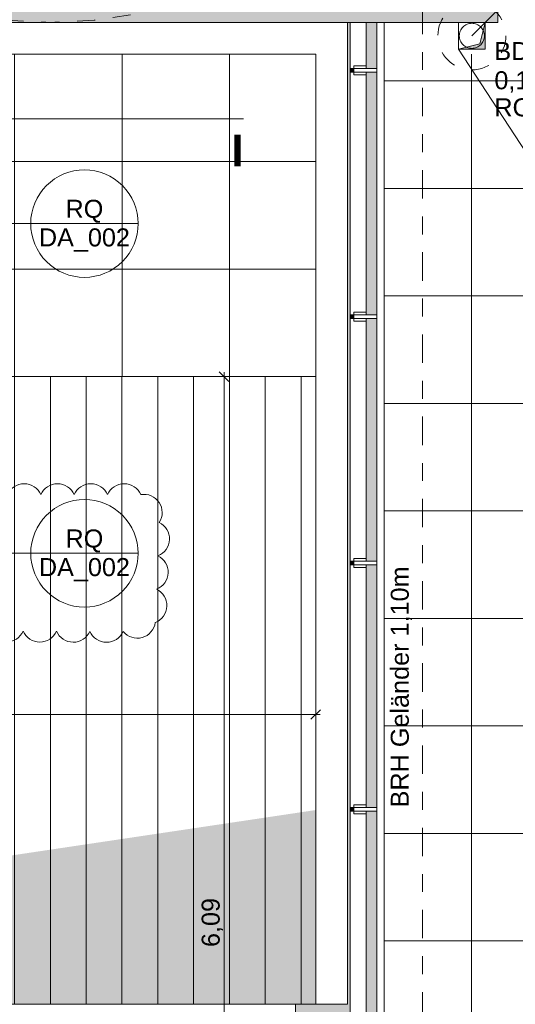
# Model space of a CAD drawing. Header units: metres. Extents: x -180 to 4, y -47 to 4.
# Tile 173 of 256: x -76.92 to -74.15, y -37.1 to -31.6. Entities that reach past the tile are written whole.
import ezdxf

# ---------------------------------------------------------------- set-up
doc = ezdxf.new("R2010")
doc.units = ezdxf.units.M
doc.header["$LTSCALE"] = 0.05
doc.header["$PDMODE"] = 1
doc.header["$PDSIZE"] = -2
for name, pattern in [('Linienart-1', [2.116328, 1.058164, -1.058164]), ('Linienart-53', [5.291531, 3.175, -1.058062, 0.352704, -0.705764]), ('VW-01 Strichlinie kurz', [1.999894, 0.999947, -0.999947])]:
    doc.linetypes.add(name, pattern=pattern)
doc.layers.get('0').update_dxf_attribs({"lineweight": 25})
for name, color, linetype, lineweight, true_color in [('30 -35 Decken- 11 Bodendurchbruch', 7, 'Continuous', 15, 0x599559), ('30 -36 Dächer- 3 Dachbeläge', 7, 'Continuous', 15, 0x9999ff), ('30 -36 Dächer- 4 Dachbekleidungen', 7, 'Continuous', 9, 0xccccff), ('70 -72 Beschriftung- 1 Beschriftung allgemein', 7, 'Continuous', 9, 0xff6633), ('70 -72 Beschriftung- 7 Detailverweise', 7, 'Continuous', 9, 0x00dd00), ('70 -76 Bemaßung- 2 Allgemein', 7, 'Continuous', 5, 0x6666cc), ('70 -77 Revision- 2 Wolken', 7, 'Continuous', 18, 0x944cff), ('CW-Unsichtbar', 7, 'Continuous', 9, 0x599559)]:
    doc.layers.add(name, color=color, linetype=linetype, lineweight=lineweight, true_color=true_color)
for name, color, linetype, lineweight in [('30 -36 Dächer- 9 Sonstiges zur KG360', 7, 'VW-01 Strichlinie kurz', 9), ('60- 61 allgemeine Ausstattung- 4 Terrassen', 7, 'Continuous', 9), ('70 -71 Achsen- 1 Gebäudeachsen', 7, 'Linienart-53', 18), ('70 -72 Beschriftung-14 Schatten', 7, 'Continuous', 5), ('Keine', 7, 'Continuous', 9)]:
    doc.layers.add(name, color=color, linetype=linetype, lineweight=lineweight)
doc.styles.add('Arial', font='arial.ttf')
doc.styles.add('Arial (bold)', font='arialbd.ttf')
doc.dimstyles.new('k+k_klein', dxfattribs={"dimtxt": 0.075516, "dimasz": 0.05302, "dimexe": 0.05, "dimexo": 0.15, "dimgap": 0.005, "dimtad": 1, "dimdec": 3, "dimtxsty": 'Arial', "dimblk": 'VW_SLASH-2', "dimblk1": 'VW_SLASH-2', "dimblk2": 'VW_SLASH-2', "dimcen": 0, "dimdle": 0.025, "dimadec": 3, "dimazin": 0, "dimtfac": 0.75, "dimtdec": 3, "dimtix": 1, "dimtmove": 0, "dimatfit": 0, "dimldrblk": 'VW_FILLEDARROW', "dimfxl": 0.1, "dimfxlon": 1, "dimfrac": 2, "dimtolj": 1, "dimarcsym": 0})

# ---------------------------------------------------------------- blocks, each defined once
blk = doc.blocks.new('Gruppe-105')
at = {"layer": '70 -72 Beschriftung- 7 Detailverweise'}
blk.add_line((-0.335, 0), (-0.935, 0), dxfattribs=at)
at = {"layer": '70 -72 Beschriftung- 7 Detailverweise', "flags": 128}
blk.add_lwpolyline([(-0.335, 0), (-0.3364, -0.0294), (-0.3408, -0.0585), (-0.3479, -0.0871), (-0.3578, -0.1148), (-0.3704, -0.1414), (-0.3856, -0.1667), (-0.4031, -0.1903), (-0.4229, -0.2121), (-0.4447, -0.2319), (-0.4683, -0.2494), (-0.4936, -0.2646), (-0.5202, -0.2772), (-0.5479, -0.2871), (-0.5765, -0.2942), (-0.6056, -0.2986), (-0.635, -0.3), (-0.6644, -0.2986), (-0.6935, -0.2942), (-0.7221, -0.2871), (-0.7498, -0.2772), (-0.7764, -0.2646), (-0.8017, -0.2494), (-0.8253, -0.2319), (-0.8471, -0.2121), (-0.8669, -0.1903), (-0.8844, -0.1667), (-0.8996, -0.1414), (-0.9122, -0.1148), (-0.9221, -0.0871), (-0.9292, -0.0585), (-0.9336, -0.0294), (-0.935, 0), (-0.9336, 0.0294), (-0.9292, 0.0585), (-0.9221, 0.0871), (-0.9122, 0.1148), (-0.8996, 0.1414), (-0.8844, 0.1667), (-0.8669, 0.1903), (-0.8471, 0.2121), (-0.8253, 0.2319), (-0.8017, 0.2494), (-0.7764, 0.2646), (-0.7498, 0.2772), (-0.7221, 0.2871), (-0.6935, 0.2942), (-0.6644, 0.2986), (-0.635, 0.3), (-0.6056, 0.2986), (-0.5765, 0.2942), (-0.5479, 0.2871), (-0.5202, 0.2772), (-0.4936, 0.2646), (-0.4683, 0.2494), (-0.4447, 0.2319), (-0.4229, 0.2121), (-0.4031, 0.1903), (-0.3856, 0.1667), (-0.3704, 0.1414), (-0.3578, 0.1148), (-0.3479, 0.0871), (-0.3408, 0.0585), (-0.3364, 0.0294)], close=True, dxfattribs=at)
at = {"layer": '70 -72 Beschriftung- 7 Detailverweise'}
blk.add_point((-0.635, 0), dxfattribs=at)
at = {"layer": '70 -72 Beschriftung- 7 Detailverweise', "char_height": 0.10069, "line_spacing_factor": 0.96878, "style": 'Arial'}
for s, insert, attachment_point in [('RQ', (-0.635, 0.0046), 8), ('DA_002', (-0.635, -0.0267), 2)]:
    blk.add_mtext(s, dxfattribs=dict(at, insert=insert, attachment_point=attachment_point))
blk = doc.blocks.new('Referenzmarkierung-23')
at = {"layer": '70 -72 Beschriftung- 7 Detailverweise', "transparency": 33554687}
for q in [(-0.635, 0), (1.0694, 0)]:
    blk.add_line((0, 0), q, dxfattribs=at)
at = {"layer": '70 -72 Beschriftung- 7 Detailverweise', "color": 7, "transparency": 33554687}
blk.add_blockref('Gruppe-105', (0, 0), dxfattribs=at)
blk = doc.blocks.new('Änderungswolke-2')
at = {"layer": '70 -77 Revision- 2 Wolken', "transparency": 33554687, "flags": 128}
blk.add_lwpolyline([(-1.25, 0.3775, -0.298217), (-1.1569, 0.4385, -0.298217), (-1.0638, 0.3775, -0.298217), (-0.9706, 0.4385, -0.298217), (-0.8775, 0.3775, -0.298217), (-0.7844, 0.4385, -0.298217), (-0.6913, 0.3775, -0.298217), (-0.5982, 0.4385, -0.298217), (-0.5051, 0.3775, -0.298217), (-0.4119, 0.4385, -0.298217), (-0.3188, 0.3775, -0.298217), (-0.2257, 0.4385, -0.298217), (-0.1326, 0.3775, -0.298217), (-0.0395, 0.4385, -0.298217), (0.0537, 0.3775, -0.298217), (0.1468, 0.4385, -0.298217), (0.2399, 0.3775, -0.298217), (0.333, 0.4385, -0.298217), (0.4261, 0.3775, -0.298217), (0.5192, 0.4385, -0.298217), (0.6124, 0.3775, -0.298217), (0.7055, 0.4385, -0.298217), (0.7986, 0.3775, -0.298217), (0.8917, 0.4385, -0.298217), (0.9848, 0.3775, -0.298217), (1.0779, 0.4385, -0.298217), (1.1711, 0.3775, -0.298217), (1.2733, 0.3336, -0.298217), (1.2739, 0.2223, -0.298217), (1.3311, 0.1268, -0.298217), (1.2665, 0.0362, -0.298217), (1.3237, -0.0593, -0.298217), (1.2591, -0.1499, -0.298217), (1.3163, -0.2454, -0.298217), (1.2517, -0.336, -0.298217), (1.1784, -0.4198, -0.298217), (1.0723, -0.3861, -0.298217), (0.9789, -0.4467, -0.298217), (0.886, -0.3854, -0.298217), (0.7927, -0.446, -0.298217), (0.6998, -0.3847, -0.298217), (0.6065, -0.4453, -0.298217), (0.5136, -0.384, -0.298217), (0.4202, -0.4446, -0.298217), (0.3273, -0.3833, -0.298217), (0.234, -0.4439, -0.298217), (0.1411, -0.3826, -0.298217), (0.0478, -0.4432, -0.298217), (-0.0451, -0.3819, -0.298217), (-0.1385, -0.4426, -0.298217), (-0.2314, -0.3813, -0.298217), (-0.3247, -0.4419, -0.298217), (-0.4176, -0.3806, -0.298217), (-0.5109, -0.4412, -0.298217), (-0.6038, -0.3799, -0.298217), (-0.6972, -0.4405, -0.298217), (-0.7901, -0.3792, -0.298217), (-0.8834, -0.4398, -0.298217), (-0.9763, -0.3785, -0.298217), (-1.0696, -0.4391, -0.298217), (-1.1625, -0.3778, -0.298217), (-1.268, -0.3423, -0.298217), (-1.2777, -0.2315, -0.298217), (-1.3344, -0.1357, -0.298217), (-1.2692, -0.0454, -0.298217), (-1.3259, 0.0504, -0.298217), (-1.2608, 0.1406, -0.298217), (-1.3174, 0.2364, -0.298217), (-1.2523, 0.3267, -0.298217), (-1.2678, 0.3528, -0.298217), (-1.25, 0.3775)], format="xyb", close=True, dxfattribs=at)
blk = doc.blocks.new('Gruppe-198')
at = {"layer": '60- 61 allgemeine Ausstattung- 4 Terrassen', "linetype": 'Continuous', "lineweight": 9, "transparency": 33554534}
h = blk.add_hatch(dxfattribs=at)
h.set_pattern_fill('Platte 60_60 SRF-1', style=0, pattern_type=2)
h.set_pattern_definition([(90, (-83.55, -31.79404), (-0.6, 7e-17), []), (0, (-83.55, -31.79404), (0, 0.6), [])])
h.paths.add_polyline_path([(-91.3504, -37.194), (-98.824, -37.194), (-98.824, -39.2803), (-98.824, -39.2803), (-98.824, -39.837), (-96.571, -39.837), (-96.571, -39.717), (-83.5504, -39.717), (-83.5504, -37.187), (-83.5503, -36.06), (-83.5504, -36.06), (-83.5504, -33.594), (-75.268, -33.594), (-75.268, -31.794), (-91.3504, -31.794)])
at = {"layer": '60- 61 allgemeine Ausstattung- 4 Terrassen', "linetype": 'Continuous', "lineweight": 9, "transparency": 33554495}
h = blk.add_hatch(dxfattribs=at)
h.set_pattern_fill('Dämmstoff v 2mm SRF-1', style=0, pattern_type=2)
h.set_pattern_definition([(90, (-83.55039, -33.59404), (0.2, 0), [])])
h.paths.add_polyline_path([(-83.5504, -33.594), (-75.268, -33.594), (-75.268, -37.097), (-83.5504, -37.097)])
at = {"layer": '60- 61 allgemeine Ausstattung- 4 Terrassen', "color": 252, "linetype": 'Continuous', "lineweight": 9, "true_color": 0x888888, "transparency": 33554687, "flags": 128}
for points in [[(-91.3504, -37.194), (-98.824, -37.194), (-98.824, -39.2803), (-98.824, -39.2803), (-98.824, -39.837), (-96.571, -39.837), (-96.571, -39.717), (-83.5504, -39.717), (-83.5504, -37.187), (-83.5503, -36.06), (-83.5504, -36.06), (-83.5504, -33.594), (-75.268, -33.594), (-75.268, -31.794), (-91.3504, -31.794)], [(-83.5504, -33.594), (-75.268, -33.594), (-75.268, -37.097), (-83.5504, -37.097)]]:
    blk.add_lwpolyline(points, close=True, dxfattribs=at)
at = {"layer": '70 -72 Beschriftung- 7 Detailverweise', "transparency": 33554687}
for p, q in [((-77.195, -32.74), (-76.56, -32.74)), ((-77.195, -34.58), (-76.56, -34.58))]:
    blk.add_line(p, q, dxfattribs=at)
at = {"layer": '70 -72 Beschriftung- 7 Detailverweise'}
for p, q in [((-76.26, -32.74), (-76.86, -32.74)), ((-76.26, -34.58), (-76.86, -34.58))]:
    blk.add_line(p, q, dxfattribs=at)
at = {"layer": '70 -72 Beschriftung- 7 Detailverweise', "flags": 128}
for points in [[(-76.26, -32.74), (-76.2614, -32.7694), (-76.2658, -32.7985), (-76.2729, -32.8271), (-76.2828, -32.8548), (-76.2954, -32.8814), (-76.3106, -32.9067), (-76.3281, -32.9303), (-76.3479, -32.9521), (-76.3697, -32.9719), (-76.3933, -32.9894), (-76.4186, -33.0046), (-76.4452, -33.0172), (-76.4729, -33.0271), (-76.5015, -33.0342), (-76.5306, -33.0386), (-76.56, -33.04), (-76.5894, -33.0386), (-76.6185, -33.0342), (-76.6471, -33.0271), (-76.6748, -33.0172), (-76.7014, -33.0046), (-76.7267, -32.9894), (-76.7503, -32.9719), (-76.7721, -32.9521), (-76.7919, -32.9303), (-76.8094, -32.9067), (-76.8246, -32.8814), (-76.8372, -32.8548), (-76.8471, -32.8271), (-76.8542, -32.7985), (-76.8586, -32.7694), (-76.86, -32.74), (-76.8586, -32.7106), (-76.8542, -32.6815), (-76.8471, -32.6529), (-76.8372, -32.6252), (-76.8246, -32.5986), (-76.8094, -32.5733), (-76.7919, -32.5497), (-76.7721, -32.5279), (-76.7503, -32.5081), (-76.7267, -32.4906), (-76.7014, -32.4754), (-76.6748, -32.4628), (-76.6471, -32.4529), (-76.6185, -32.4458), (-76.5894, -32.4414), (-76.56, -32.44), (-76.5306, -32.4414), (-76.5015, -32.4458), (-76.4729, -32.4529), (-76.4452, -32.4628), (-76.4186, -32.4754), (-76.3933, -32.4906), (-76.3697, -32.5081), (-76.3479, -32.5279), (-76.3281, -32.5497), (-76.3106, -32.5733), (-76.2954, -32.5986), (-76.2828, -32.6252), (-76.2729, -32.6529), (-76.2658, -32.6815), (-76.2614, -32.7106)], [(-76.26, -34.58), (-76.2614, -34.6094), (-76.2658, -34.6385), (-76.2729, -34.6671), (-76.2828, -34.6948), (-76.2954, -34.7214), (-76.3106, -34.7467), (-76.3281, -34.7703), (-76.3479, -34.7921), (-76.3697, -34.8119), (-76.3933, -34.8294), (-76.4186, -34.8446), (-76.4452, -34.8572), (-76.4729, -34.8671), (-76.5015, -34.8742), (-76.5306, -34.8786), (-76.56, -34.88), (-76.5894, -34.8786), (-76.6185, -34.8742), (-76.6471, -34.8671), (-76.6748, -34.8572), (-76.7014, -34.8446), (-76.7267, -34.8294), (-76.7503, -34.8119), (-76.7721, -34.7921), (-76.7919, -34.7703), (-76.8094, -34.7467), (-76.8246, -34.7214), (-76.8372, -34.6948), (-76.8471, -34.6671), (-76.8542, -34.6385), (-76.8586, -34.6094), (-76.86, -34.58), (-76.8586, -34.5506), (-76.8542, -34.5215), (-76.8471, -34.4929), (-76.8372, -34.4652), (-76.8246, -34.4386), (-76.8094, -34.4133), (-76.7919, -34.3897), (-76.7721, -34.3679), (-76.7503, -34.3481), (-76.7267, -34.3306), (-76.7014, -34.3154), (-76.6748, -34.3028), (-76.6471, -34.2929), (-76.6185, -34.2858), (-76.5894, -34.2814), (-76.56, -34.28), (-76.5306, -34.2814), (-76.5015, -34.2858), (-76.4729, -34.2929), (-76.4452, -34.3028), (-76.4186, -34.3154), (-76.3933, -34.3306), (-76.3697, -34.3481), (-76.3479, -34.3679), (-76.3281, -34.3897), (-76.3106, -34.4133), (-76.2954, -34.4386), (-76.2828, -34.4652), (-76.2729, -34.4929), (-76.2658, -34.5215), (-76.2614, -34.5506)]]:
    blk.add_lwpolyline(points, close=True, dxfattribs=at)
at = {"layer": '70 -72 Beschriftung- 7 Detailverweise'}
for p in [(-76.56, -32.74), (-76.56, -34.58)]:
    blk.add_point(p, dxfattribs=at)
blk.add_blockref('Referenzmarkierung-23', (-76.7404, -32.1556), dxfattribs=at)
at = {"layer": '70 -77 Revision- 2 Wolken'}
blk.add_blockref('Änderungswolke-2', (-77.4159, -34.6302), dxfattribs=at)
at = {"layer": '70 -72 Beschriftung- 7 Detailverweise', "char_height": 0.10069, "line_spacing_factor": 0.96878, "style": 'Arial'}
for s, insert, attachment_point in [('RQ', (-76.56, -32.7354), 8), ('DA_002', (-76.56, -32.7667), 2), ('RQ', (-76.56, -34.5754), 8), ('DA_002', (-76.56, -34.6067), 2)]:
    blk.add_mtext(s, dxfattribs=dict(at, insert=insert, attachment_point=attachment_point))
blk = doc.blocks.new('Gruppe-218')
at = {"layer": '30 -36 Dächer- 9 Sonstiges zur KG360', "color": 9, "lineweight": 5, "true_color": 0xbababa, "flags": 128}
blk.add_lwpolyline([(-76.751, -26.617), (-76.506, -26.6291), (-76.2633, -26.6651), (-76.0253, -26.7247), (-75.7943, -26.8073), (-75.5725, -26.9122), (-75.3621, -27.0384), (-75.165, -27.1845), (-74.9832, -27.3493), (-74.8185, -27.5311), (-74.6723, -27.7281), (-74.5462, -27.9386), (-74.4413, -28.1603), (-74.3586, -28.3913), (-74.299, -28.6293), (-74.263, -28.872), (-74.251, -29.117), (-74.263, -29.3621), (-74.299, -29.6048), (-74.3586, -29.8428), (-74.4413, -30.0738), (-74.5462, -30.2955), (-74.6723, -30.506), (-74.8185, -30.703), (-74.9832, -30.8848), (-75.165, -31.0496), (-75.3621, -31.1957), (-75.5725, -31.3218), (-75.7943, -31.4267), (-76.0253, -31.5094), (-76.2633, -31.569), (-76.506, -31.605), (-76.751, -31.617), (-76.996, -31.605), (-77.2387, -31.569), (-77.4767, -31.5094), (-77.7077, -31.4267), (-77.9295, -31.3218), (-78.1399, -31.1957), (-78.337, -31.0496), (-78.5188, -30.8848), (-78.6835, -30.703), (-78.8297, -30.506), (-78.9558, -30.2955), (-79.0607, -30.0738), (-79.1434, -29.8428), (-79.203, -29.6048), (-79.239, -29.3621), (-79.251, -29.117), (-79.239, -28.872), (-79.203, -28.6293), (-79.1434, -28.3913), (-79.0607, -28.1603), (-78.9558, -27.9386), (-78.8297, -27.7281), (-78.6835, -27.5311), (-78.5188, -27.3493), (-78.337, -27.1845), (-78.1399, -27.0384), (-77.9295, -26.9122), (-77.7077, -26.8073), (-77.4767, -26.7247), (-77.2387, -26.6651), (-76.996, -26.6291)], close=True, dxfattribs=at)
blk = doc.blocks.new('Gruppe-365')
at = {"layer": 'Keine', "color": 7}
blk.add_blockref('Gruppe-218', (0, 0), dxfattribs=at)
at = {"layer": '30 -36 Dächer- 3 Dachbeläge', "linetype": 'Continuous', "lineweight": 0}
h = blk.add_hatch(color=254, dxfattribs=at)
h.paths.add_polyline_path([(-24.751, -20.367), (-24.751, -31.617), (-50.341, -31.617), (-50.341, -20.367), (-74.251, -20.367), (-74.251, -31.617), (-99.841, -31.617), (-99.841, -11.277), (-83.341, -11.277), (-83.341, -0.027), (-49.501, -0.027), (-49.501, -11.277), (-33.841, -11.277), (-33.841, -0.027), (-0.001, -0.027), (-0.001, -20.367)])
h.paths.add_polyline_path([(-99.061, -11.527), (-99.061, -12.057), (-99.591, -12.057), (-99.591, -31.367), (-74.501, -31.367), (-74.501, -20.117), (-50.091, -20.117), (-50.091, -31.367), (-25.001, -31.367), (-25.001, -20.117), (-0.251, -20.117), (-0.251, -0.277), (-33.591, -0.277), (-33.591, -11.527), (-49.751, -11.527), (-49.751, -0.277), (-83.091, -0.277), (-83.091, -11.527)])
at = {"layer": '30 -36 Dächer- 3 Dachbeläge', "flags": 128}
blk.add_lwpolyline([(-24.751, -20.367), (-24.751, -31.617), (-50.341, -31.617), (-50.341, -20.367), (-74.251, -20.367), (-74.251, -31.617), (-99.841, -31.617), (-99.841, -11.277), (-83.341, -11.277), (-83.341, -0.027), (-49.501, -0.027), (-49.501, -11.277), (-33.841, -11.277), (-33.841, -0.027), (-0.001, -0.027), (-0.001, -20.367)], close=True, dxfattribs=at)
blk = doc.blocks.new('Gruppe-837')
at = {"layer": '70 -72 Beschriftung- 7 Detailverweise'}
blk.add_line((0.935, 0), (0.335, 0), dxfattribs=at)
at = {"layer": '70 -72 Beschriftung- 7 Detailverweise', "flags": 128}
blk.add_lwpolyline([(0.935, 0), (0.9336, -0.0294), (0.9292, -0.0585), (0.9221, -0.0871), (0.9122, -0.1148), (0.8996, -0.1414), (0.8844, -0.1667), (0.8669, -0.1903), (0.8471, -0.2121), (0.8253, -0.2319), (0.8017, -0.2494), (0.7764, -0.2646), (0.7498, -0.2772), (0.7221, -0.2871), (0.6935, -0.2942), (0.6644, -0.2986), (0.635, -0.3), (0.6056, -0.2986), (0.5765, -0.2942), (0.5479, -0.2871), (0.5202, -0.2772), (0.4936, -0.2646), (0.4683, -0.2494), (0.4447, -0.2319), (0.4229, -0.2121), (0.4031, -0.1903), (0.3856, -0.1667), (0.3704, -0.1414), (0.3578, -0.1148), (0.3479, -0.0871), (0.3408, -0.0585), (0.3364, -0.0294), (0.335, 0), (0.3364, 0.0294), (0.3408, 0.0585), (0.3479, 0.0871), (0.3578, 0.1148), (0.3704, 0.1414), (0.3856, 0.1667), (0.4031, 0.1903), (0.4229, 0.2121), (0.4447, 0.2319), (0.4683, 0.2494), (0.4936, 0.2646), (0.5202, 0.2772), (0.5479, 0.2871), (0.5765, 0.2942), (0.6056, 0.2986), (0.635, 0.3), (0.6644, 0.2986), (0.6935, 0.2942), (0.7221, 0.2871), (0.7498, 0.2772), (0.7764, 0.2646), (0.8017, 0.2494), (0.8253, 0.2319), (0.8471, 0.2121), (0.8669, 0.1903), (0.8844, 0.1667), (0.8996, 0.1414), (0.9122, 0.1148), (0.9221, 0.0871), (0.9292, 0.0585), (0.9336, 0.0294)], close=True, dxfattribs=at)
at = {"layer": '70 -72 Beschriftung- 7 Detailverweise'}
blk.add_point((0.635, 0), dxfattribs=at)
at = {"layer": '70 -72 Beschriftung- 7 Detailverweise', "line_spacing_factor": 0.96878, "style": 'Arial'}
for s, insert, char_height, attachment_point in [('D', (0.635, 0.0046), 0.1007, 8), ('DA_180', (0.635, -0.0267), 0.10069, 2)]:
    blk.add_mtext(s, dxfattribs=dict(at, insert=insert, char_height=char_height, attachment_point=attachment_point))
blk = doc.blocks.new('Referenzmarkierung-37')
at = {"layer": '70 -72 Beschriftung- 7 Detailverweise', "transparency": 33554687}
for q in [(-0.4877, 0.7457), (0.635, 0)]:
    blk.add_line((0, 0), q, dxfattribs=at)
at = {"layer": '70 -72 Beschriftung- 7 Detailverweise', "color": 7, "transparency": 33554687}
blk.add_blockref('Gruppe-837', (0, 0), dxfattribs=at)
blk = doc.blocks.new('Gruppe-911')
at = {"layer": '70 -72 Beschriftung- 1 Beschriftung allgemein', "insert": (-74.849, -35.998), "char_height": 0.100689, "attachment_point": 1, "rotation": 90, "line_spacing_factor": 0.970891, "style": 'Arial'}
blk.add_mtext('BRH Geländer 1,10m', dxfattribs=at)
blk = doc.blocks.new('Gruppe-1005')
at = {"color": 255}
blk.add_wipeout([(-74.986, -35.9995), (-75.056, -35.9995), (-75.056, -36.0195), (-74.986, -36.0195)], dxfattribs=at).dxf.layer = '30 -36 Dächer- 4 Dachbekleidungen'
at = {"layer": '30 -36 Dächer- 3 Dachbeläge', "linetype": 'Continuous', "lineweight": 0, "transparency": 33554687}
blk.add_hatch(color=254, dxfattribs=at).paths.add_polyline_path([(-75.076, -35.9995), (-75.056, -35.9995), (-75.056, -36.0195), (-75.076, -36.0195)])
at = {"layer": '30 -36 Dächer- 3 Dachbeläge', "color": 254, "linetype": 'Continuous', "lineweight": 9, "true_color": 0xccccff, "transparency": 33554687, "flags": 128}
blk.add_lwpolyline([(-75.076, -35.9995), (-75.056, -35.9995), (-75.056, -36.0195), (-75.076, -36.0195)], dxfattribs=at)
at = {"layer": '30 -36 Dächer- 4 Dachbekleidungen', "flags": 128}
for points in [[(-74.986, -35.9845), (-75.056, -35.9845), (-75.056, -35.9995)], [(-74.986, -35.9995), (-75.056, -35.9995), (-75.056, -36.0195), (-74.986, -36.0195)], [(-74.986, -36.0345), (-75.056, -36.0345), (-75.056, -36.0195)]]:
    blk.add_lwpolyline(points, dxfattribs=at)
at = {"color": 255}
blk.add_wipeout([(-74.986, -35.9995), (-74.926, -35.9995), (-74.926, -36.0195), (-74.986, -36.0195)], dxfattribs=at).dxf.layer = '30 -36 Dächer- 4 Dachbekleidungen'
at = {"layer": '30 -36 Dächer- 4 Dachbekleidungen', "flags": 128}
blk.add_lwpolyline([(-74.986, -35.9995), (-74.926, -35.9995), (-74.926, -36.0195), (-74.986, -36.0195)], dxfattribs=at)
blk = doc.blocks.new('Gruppe-1006')
at = {"color": 255}
blk.add_wipeout([(-74.986, -34.6245), (-75.056, -34.6245), (-75.056, -34.6445), (-74.986, -34.6445)], dxfattribs=at).dxf.layer = '30 -36 Dächer- 4 Dachbekleidungen'
at = {"layer": '30 -36 Dächer- 3 Dachbeläge', "linetype": 'Continuous', "lineweight": 0, "transparency": 33554687}
blk.add_hatch(color=254, dxfattribs=at).paths.add_polyline_path([(-75.076, -34.6245), (-75.056, -34.6245), (-75.056, -34.6445), (-75.076, -34.6445)])
at = {"layer": '30 -36 Dächer- 3 Dachbeläge', "color": 254, "linetype": 'Continuous', "lineweight": 9, "true_color": 0xccccff, "transparency": 33554687, "flags": 128}
blk.add_lwpolyline([(-75.076, -34.6245), (-75.056, -34.6245), (-75.056, -34.6445), (-75.076, -34.6445)], dxfattribs=at)
at = {"layer": '30 -36 Dächer- 4 Dachbekleidungen', "flags": 128}
for points in [[(-74.986, -34.6095), (-75.056, -34.6095), (-75.056, -34.6245)], [(-74.986, -34.6245), (-75.056, -34.6245), (-75.056, -34.6445), (-74.986, -34.6445)], [(-74.986, -34.6595), (-75.056, -34.6595), (-75.056, -34.6445)]]:
    blk.add_lwpolyline(points, dxfattribs=at)
at = {"color": 255}
blk.add_wipeout([(-74.986, -34.6245), (-74.926, -34.6245), (-74.926, -34.6445), (-74.986, -34.6445)], dxfattribs=at).dxf.layer = '30 -36 Dächer- 4 Dachbekleidungen'
at = {"layer": '30 -36 Dächer- 4 Dachbekleidungen', "flags": 128}
blk.add_lwpolyline([(-74.986, -34.6245), (-74.926, -34.6245), (-74.926, -34.6445), (-74.986, -34.6445)], dxfattribs=at)
blk = doc.blocks.new('Gruppe-1007')
at = {"color": 255}
blk.add_wipeout([(-74.986, -33.2495), (-75.056, -33.2495), (-75.056, -33.2695), (-74.986, -33.2695)], dxfattribs=at).dxf.layer = '30 -36 Dächer- 4 Dachbekleidungen'
at = {"layer": '30 -36 Dächer- 3 Dachbeläge', "linetype": 'Continuous', "lineweight": 0, "transparency": 33554687}
blk.add_hatch(color=254, dxfattribs=at).paths.add_polyline_path([(-75.076, -33.2495), (-75.056, -33.2495), (-75.056, -33.2695), (-75.076, -33.2695)])
at = {"layer": '30 -36 Dächer- 3 Dachbeläge', "color": 254, "linetype": 'Continuous', "lineweight": 9, "true_color": 0xccccff, "transparency": 33554687, "flags": 128}
blk.add_lwpolyline([(-75.076, -33.2495), (-75.056, -33.2495), (-75.056, -33.2695), (-75.076, -33.2695)], dxfattribs=at)
at = {"layer": '30 -36 Dächer- 4 Dachbekleidungen', "flags": 128}
for points in [[(-74.986, -33.2345), (-75.056, -33.2345), (-75.056, -33.2495)], [(-74.986, -33.2495), (-75.056, -33.2495), (-75.056, -33.2695), (-74.986, -33.2695)], [(-74.986, -33.2845), (-75.056, -33.2845), (-75.056, -33.2695)]]:
    blk.add_lwpolyline(points, dxfattribs=at)
at = {"color": 255}
blk.add_wipeout([(-74.986, -33.2495), (-74.926, -33.2495), (-74.926, -33.2695), (-74.986, -33.2695)], dxfattribs=at).dxf.layer = '30 -36 Dächer- 4 Dachbekleidungen'
at = {"layer": '30 -36 Dächer- 4 Dachbekleidungen', "flags": 128}
blk.add_lwpolyline([(-74.986, -33.2495), (-74.926, -33.2495), (-74.926, -33.2695), (-74.986, -33.2695)], dxfattribs=at)
blk = doc.blocks.new('Gruppe-1008')
at = {"color": 255}
blk.add_wipeout([(-74.986, -31.8745), (-75.056, -31.8745), (-75.056, -31.8945), (-74.986, -31.8945)], dxfattribs=at).dxf.layer = '30 -36 Dächer- 4 Dachbekleidungen'
at = {"layer": '30 -36 Dächer- 3 Dachbeläge', "linetype": 'Continuous', "lineweight": 0, "transparency": 33554687}
blk.add_hatch(color=254, dxfattribs=at).paths.add_polyline_path([(-75.076, -31.8745), (-75.056, -31.8745), (-75.056, -31.8945), (-75.076, -31.8945)])
at = {"layer": '30 -36 Dächer- 3 Dachbeläge', "color": 254, "linetype": 'Continuous', "lineweight": 9, "true_color": 0xccccff, "transparency": 33554687, "flags": 128}
blk.add_lwpolyline([(-75.076, -31.8745), (-75.056, -31.8745), (-75.056, -31.8945), (-75.076, -31.8945)], dxfattribs=at)
at = {"layer": '30 -36 Dächer- 4 Dachbekleidungen', "flags": 128}
for points in [[(-74.986, -31.8595), (-75.056, -31.8595), (-75.056, -31.8745)], [(-74.986, -31.8745), (-75.056, -31.8745), (-75.056, -31.8945), (-74.986, -31.8945)], [(-74.986, -31.9095), (-75.056, -31.9095), (-75.056, -31.8945)]]:
    blk.add_lwpolyline(points, dxfattribs=at)
at = {"color": 255}
blk.add_wipeout([(-74.986, -31.8745), (-74.926, -31.8745), (-74.926, -31.8945), (-74.986, -31.8945)], dxfattribs=at).dxf.layer = '30 -36 Dächer- 4 Dachbekleidungen'
at = {"layer": '30 -36 Dächer- 4 Dachbekleidungen', "flags": 128}
blk.add_lwpolyline([(-74.986, -31.8745), (-74.926, -31.8745), (-74.926, -31.8945), (-74.986, -31.8945)], dxfattribs=at)
blk = doc.blocks.new('Gruppe-1250')
at = {"layer": '30 -35 Decken- 11 Bodendurchbruch', "linetype": 'Continuous', "lineweight": 0}
blk.add_hatch(color=85, dxfattribs=at).paths.add_polyline_path([(-0.075, -0.075), (0.075, -0.075), (0.075, 0.075), (0.045, -0.045)])
at = {"layer": '30 -35 Decken- 11 Bodendurchbruch', "flags": 128}
blk.add_lwpolyline([(-0.075, -0.075), (0.075, -0.075), (0.075, 0.075), (0.045, -0.045)], close=True, dxfattribs=at)
blk = doc.blocks.new('Gruppe-1251')
at = {"layer": '30 -35 Decken- 11 Bodendurchbruch', "flags": 128}
blk.add_lwpolyline([(-0.075, -0.075), (-0.075, 0.075), (0.075, 0.075), (0.045, -0.045)], close=True, dxfattribs=at)
blk = doc.blocks.new('Gruppe-1252')
at = {"layer": '30 -35 Decken- 11 Bodendurchbruch', "insert": (0.1259, -0.3171), "char_height": 0.100689, "attachment_point": 7, "line_spacing_factor": 0.970891, "style": 'Arial'}
blk.add_mtext('BD-S \\P0,15m/0,15m', dxfattribs=at)
blk = doc.blocks.new('Gruppe-1253')
at = {"layer": '30 -35 Decken- 11 Bodendurchbruch'}
for name in ['Gruppe-1250', 'Gruppe-1251']:
    blk.add_blockref(name, (0, 0), dxfattribs=at)
at = {"layer": '30 -35 Decken- 11 Bodendurchbruch', "color": 7, "transparency": 33554687}
blk.add_blockref('Gruppe-1252', (0, 0), dxfattribs=at)
blk = doc.blocks.new('Schlitze Durchbr (2D)-6')
at = {"layer": 'CW-Unsichtbar', "linetype": 'Continuous', "lineweight": 5, "transparency": 33554687}
for p in [(-0.075, 0), (0.075, 0)]:
    blk.add_point(p, dxfattribs=at)
at = {"layer": '30 -35 Decken- 11 Bodendurchbruch', "color": 7, "transparency": 33554687}
blk.add_blockref('Gruppe-1253', (0, 0), dxfattribs=at)
at = {"layer": '30 -35 Decken- 11 Bodendurchbruch', "color": 0, "flags": 1}
for tag in ['IFC_UUID', 'instanceID', 'prm0_name', 'prm0_type', 'prm0_value', 'prm1_name', 'prm1_type', 'prm1_value', 'prm2_name', 'prm2_type', 'prm2_value', 'prm3_name', 'prm3_type', 'prm3_value', 'prm4_name', 'prm4_type', 'prm4_value', 'prm5_name', 'prm5_type', 'prm5_value', 'prm6_name', 'prm6_type', 'prm6_value', 'prm7_name', 'prm7_type', 'prm7_value']:
    blk.add_attdef(tag, (-74.471, -32.0137), '', height=0.00018, dxfattribs=at)
blk = doc.blocks.new('Gruppe-1384')
at = {"layer": '60- 61 allgemeine Ausstattung- 4 Terrassen', "linetype": 'Continuous', "lineweight": 9, "transparency": 33554534}
h = blk.add_hatch(dxfattribs=at)
h.set_pattern_fill('Platte 60_60 SRF-2', style=0, pattern_type=2)
h.set_pattern_definition([(90, (-69.5985, -37.34404), (-0.6, 7e-17), []), (0, (-69.5985, -37.34404), (0, 0.6), [])])
h.paths.add_polyline_path([(-71.62099996, -31.58904198), (-73.54099996, -31.58904198), (-73.54099996, -27.91704198), (-74.07399996, -27.91704198), (-74.07399996, -31.79405198), (-74.92599996, -31.79405198), (-74.92599996, -37.35704198), (-75.37999996, -37.35704198), (-75.37999996, -39.23704198), (-74.92599996, -39.23704198), (-74.92599996, -39.70204198), (-49.66599996, -39.70204198), (-49.66599996, -31.79405198), (-50.5179853, -31.79405198), (-50.5179853, -27.95704198), (-69.22599996, -27.95704198), (-69.22599996, -27.69210308), (-71.62099996, -27.69454198)])
h.paths.add_polyline_path([(-69.59849996, -37.34404198), (-69.59849996, -29.54404198), (-63.59849996, -29.54404198), (-63.59849996, -37.34404198)])
at = {"color": 255}
blk.add_wipeout([(-74.92599996, -39.70204198), (-49.66599996, -39.70204198), (-49.66599996, -31.61704198), (-49.70599996, -31.61704198), (-49.70599996, -39.66204198), (-74.88599996, -39.66204198), (-74.88599909, -39.19704198), (-75.38036142, -39.19704198), (-75.38036142, -39.23704198), (-74.92599996, -39.23704198)], dxfattribs=at).dxf.layer = '30 -36 Dächer- 4 Dachbekleidungen'
blk.add_wipeout([(-75.07599996, -39.85204198), (-49.51599996, -39.85204198), (-49.51599996, -31.61704198), (-49.60599996, -31.61704198), (-49.60599996, -39.76204198), (-74.98599996, -39.76204198), (-74.98599996, -39.29704198), (-75.06099996, -39.29704198), (-75.06099996, -39.29704198), (-75.3803623, -39.29704198), (-75.3803623, -39.38704198), (-75.07599996, -39.38704198)], dxfattribs=at).dxf.layer = '30 -36 Dächer- 4 Dachbekleidungen'
at = {"layer": '30 -36 Dächer- 3 Dachbeläge', "linetype": 'Continuous', "lineweight": 0}
blk.add_hatch(color=254, dxfattribs=at).paths.add_polyline_path([(-74.92599996, -37.35704198), (-74.92599996, -31.61704198), (-75.09099996, -31.61704198), (-75.09099996, -37.09704198), (-75.38038176, -37.09704198), (-75.38038176, -37.35704198)])
at = {"layer": '30 -36 Dächer- 3 Dachbeläge', "flags": 128}
blk.add_lwpolyline([(-74.92599996, -37.35704198), (-74.92599996, -31.61704198), (-75.09099996, -31.61704198), (-75.09099996, -37.09704198), (-75.38038176, -37.09704198), (-75.38038176, -37.35704198)], close=True, dxfattribs=at)
at = {"layer": '70 -72 Beschriftung- 1 Beschriftung allgemein', "color": 30, "linetype": 'Linienart-1', "lineweight": 9, "flags": 128}
blk.add_lwpolyline([(-74.20599996, -31.69204198), (-74.20691487, -31.71066524), (-74.20965076, -31.72910914), (-74.2141813, -31.74719607), (-74.22046285, -31.76475184), (-74.22843492, -31.78160736), (-74.23802074, -31.79760033), (-74.24912798, -31.81257671), (-74.26164968, -31.82639227), (-74.27546524, -31.83891397), (-74.29044162, -31.85002121), (-74.30643458, -31.85960702), (-74.32329011, -31.86757909), (-74.34084588, -31.87386065), (-74.3589328, -31.87839119), (-74.37737671, -31.88112708), (-74.39599996, -31.88204198), (-74.41462322, -31.88112708), (-74.43306713, -31.87839119), (-74.45115405, -31.87386065), (-74.46870982, -31.86757909), (-74.48556534, -31.85960702), (-74.50155831, -31.85002121), (-74.51653469, -31.83891397), (-74.53035025, -31.82639227), (-74.54287195, -31.81257671), (-74.55397919, -31.79760033), (-74.56356501, -31.78160736), (-74.57153708, -31.76475184), (-74.57781863, -31.74719607), (-74.58234917, -31.72910914), (-74.58508506, -31.71066524), (-74.58599996, -31.69204198), (-74.58508506, -31.67341873), (-74.58234917, -31.65497482), (-74.57781863, -31.63688789), (-74.57153708, -31.61933213), (-74.56356501, -31.6024766), (-74.55397919, -31.58648364), (-74.54287195, -31.57150726), (-74.53035025, -31.55769169), (-74.51653469, -31.54517), (-74.50155831, -31.53406276), (-74.48556534, -31.52447694), (-74.46870982, -31.51650487), (-74.45115405, -31.51022332), (-74.43306713, -31.50569278), (-74.41462322, -31.50295689), (-74.39599996, -31.50204198), (-74.37737671, -31.50295689), (-74.3589328, -31.50569278), (-74.34084588, -31.51022332), (-74.32329011, -31.51650487), (-74.30643458, -31.52447694), (-74.29044162, -31.53406276), (-74.27546524, -31.54517), (-74.26164968, -31.55769169), (-74.24912798, -31.57150726), (-74.23802074, -31.58648364), (-74.22843492, -31.6024766), (-74.22046285, -31.61933213), (-74.2141813, -31.63688789), (-74.20965076, -31.65497482), (-74.20691487, -31.67341873)], close=True, dxfattribs=at)
at = {"layer": '70 -72 Beschriftung- 1 Beschriftung allgemein', "flags": 128}
blk.add_lwpolyline([(-74.32599996, -31.69204198), (-74.32633703, -31.69890318), (-74.327345, -31.70569831), (-74.32901414, -31.71236191), (-74.3313284, -31.71882982), (-74.33426548, -31.72503975), (-74.33779709, -31.7309319), (-74.34188923, -31.73644951), (-74.34650249, -31.74153946), (-74.35159243, -31.74615271), (-74.35711005, -31.75024486), (-74.36300219, -31.75377647), (-74.36921212, -31.75671355), (-74.37568004, -31.75902781), (-74.38234364, -31.76069695), (-74.38913876, -31.76170491), (-74.39599996, -31.76204198), (-74.40286116, -31.76170491), (-74.40965629, -31.76069695), (-74.41631989, -31.75902781), (-74.42278781, -31.75671355), (-74.42899774, -31.75377647), (-74.43488988, -31.75024486), (-74.44040749, -31.74615271), (-74.44549744, -31.74153946), (-74.4501107, -31.73644951), (-74.45420284, -31.7309319), (-74.45773445, -31.72503975), (-74.46067153, -31.71882982), (-74.46298579, -31.71236191), (-74.46465493, -31.70569831), (-74.4656629, -31.69890318), (-74.46599996, -31.69204198), (-74.4656629, -31.68518078), (-74.46465493, -31.67838566), (-74.46298579, -31.67172206), (-74.46067153, -31.66525414), (-74.45773445, -31.65904421), (-74.45420284, -31.65315207), (-74.4501107, -31.64763445), (-74.44549744, -31.64254451), (-74.44040749, -31.63793125), (-74.43488988, -31.63383911), (-74.42899774, -31.63030749), (-74.42278781, -31.62737042), (-74.41631989, -31.62505616), (-74.40965629, -31.62338701), (-74.40286116, -31.62237905), (-74.39599996, -31.62204198), (-74.38913876, -31.62237905), (-74.38234364, -31.62338701), (-74.37568004, -31.62505616), (-74.36921212, -31.62737042), (-74.36300219, -31.63030749), (-74.35711005, -31.63383911), (-74.35159243, -31.63793125), (-74.34650249, -31.64254451), (-74.34188923, -31.64763445), (-74.33779709, -31.65315207), (-74.33426548, -31.65904421), (-74.3313284, -31.66525414), (-74.32901414, -31.67172206), (-74.327345, -31.67838566), (-74.32633703, -31.68518078)], close=True, dxfattribs=at)
at = {"layer": '70 -72 Beschriftung- 7 Detailverweise', "transparency": 33554687}
blk.add_line((-73.98334581, -32.5126945), (-74.47099996, -31.76704198), dxfattribs=at)
at = {"layer": '30 -35 Decken- 11 Bodendurchbruch'}
blk.add_blockref('Schlitze Durchbr (2D)-6', (-74.39599996, -31.69204198), dxfattribs=at)
at = {"layer": '70 -72 Beschriftung- 1 Beschriftung allgemein', "color": 7}
blk.add_blockref('Gruppe-911', (0, 0), dxfattribs=at)
at = {"layer": '70 -72 Beschriftung- 7 Detailverweise'}
blk.add_blockref('Referenzmarkierung-37', (-73.98334581, -32.5126945), dxfattribs=at)
at = {"layer": '70 -72 Beschriftung- 1 Beschriftung allgemein', "insert": (-74.27009332, -32.04070864), "char_height": 0.1006886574, "attachment_point": 1, "line_spacing_factor": 0.970891, "style": 'Arial'}
blk.add_mtext('RO 139,7 x 10,0', dxfattribs=at)
at = {"color": 255}
blk.add_wipeout([(-74.88599996, -37.39704198), (-74.88599996, -31.61704198), (-74.92599996, -31.61704198), (-74.92599996, -37.35704198), (-75.38038176, -37.35704198), (-75.38038176, -37.39704198)], dxfattribs=at).dxf.layer = '30 -36 Dächer- 4 Dachbekleidungen'
at = {"layer": '30 -36 Dächer- 4 Dachbekleidungen', "flags": 128}
blk.add_lwpolyline([(-74.88599996, -37.39704198), (-74.88599996, -31.61704198), (-74.92599996, -31.61704198), (-74.92599996, -37.35704198), (-75.38038176, -37.35704198), (-75.38038176, -37.39704198)], close=True, dxfattribs=at)
at = {"color": 255}
blk.add_wipeout([(-74.98599996, -37.29704198), (-74.98599996, -31.61704198), (-75.07599996, -31.61704198), (-75.07599996, -37.20704198), (-75.38038176, -37.20704198), (-75.38038176, -37.29704198)], dxfattribs=at).dxf.layer = '30 -36 Dächer- 4 Dachbekleidungen'
at = {"layer": '30 -36 Dächer- 4 Dachbekleidungen', "flags": 128}
blk.add_lwpolyline([(-74.98599996, -37.29704198), (-74.98599996, -31.61704198), (-75.07599996, -31.61704198), (-75.07599996, -37.20704198), (-75.38038176, -37.20704198), (-75.38038176, -37.29704198)], close=True, dxfattribs=at)
at = {"layer": '70 -72 Beschriftung- 1 Beschriftung allgemein', "color": 7}
for name in ['Gruppe-1008', 'Gruppe-1007', 'Gruppe-1006', 'Gruppe-1005']:
    blk.add_blockref(name, (0, 0), dxfattribs=at)
blk = doc.blocks.new('_Dach_2D (2D)')
at = {"layer": '70 -72 Beschriftung- 1 Beschriftung allgemein', "color": 7}
blk.add_blockref('Gruppe-198', (0, 0), dxfattribs=at)
at = {"layer": '30 -35 Decken- 11 Bodendurchbruch', "color": 7}
blk.add_blockref('Gruppe-365', (0, 0), dxfattribs=at)
at = {"layer": '60- 61 allgemeine Ausstattung- 4 Terrassen', "color": 7}
blk.add_blockref('Gruppe-1384', (0, 0), dxfattribs=at)
at = {"layer": '70 -72 Beschriftung-14 Schatten', "linetype": 'Continuous', "lineweight": 0, "transparency": 33554470}
blk.add_hatch(color=7, dxfattribs=at).paths.add_polyline_path([(-83.54999732, -37.09704), (-75.26761407, -37.09704), (-75.26761407, -36.01286579), (-77.98326428, -36.41788023), (-81.99144203, -36.41788024)])
at = {"layer": '70 -72 Beschriftung- 1 Beschriftung allgemein'}
blk.add_line((-74.39599996, -31.69204198), (-74.09008826, -31.38613028), dxfattribs=at)
at = {"layer": '70 -72 Beschriftung- 1 Beschriftung allgemein', "insert": (-75.67099996, -32.24449794), "char_height": 0.17620515, "attachment_point": 3, "rotation": 0, "line_spacing_factor": 0.970891, "style": 'Arial (bold)'}
blk.add_mtext('I', dxfattribs=at)
blk = doc.blocks.new('VW_SLASH-2')
at = {"color": 0, "linetype": 'ByBlock', "lineweight": -2, "transparency": 16777216}
blk.add_line((0.47, 0), (-1, 0), dxfattribs=at)
at = {"color": 0, "lineweight": 5, "transparency": 16777216, "flags": 128}
blk.add_lwpolyline([(0.5, 0.5), (-0.5, -0.5)], dxfattribs=at)
blk = doc.blocks.new('*D2821')
at = {"layer": '70 -76 Bemaßung- 2 Allgemein', "color": 0, "lineweight": -2}
for p, q in [((-75.88, -33.594), (-75.73, -33.594)), ((-75.78, -39.634), (-75.78, -33.6471)), ((-75.88, -39.687), (-75.73, -39.687))]:
    blk.add_line(p, q, dxfattribs=at)
at = {"layer": 'Defpoints', "color": 0}
for p in [(-77.0063, -33.594), (-75.78, -33.594), (-76.1469, -39.687)]:
    blk.add_point(p, dxfattribs=at)
at = {"layer": '70 -76 Bemaßung- 2 Allgemein', "color": 0, "lineweight": -2, "xscale": 0.05302001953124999, "yscale": 0.05302001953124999, "zscale": 0.05302001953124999}
for p, rotation in [((-75.78, -33.594), 90), ((-75.78, -39.687), 270)]:
    blk.add_blockref('VW_SLASH-2', p, dxfattribs=dict(at, rotation=rotation))
at = {"layer": '70 -76 Bemaßung- 2 Allgemein', "color": 0, "insert": (-75.8455, -36.6405), "char_height": 0.10069, "attachment_point": 5, "rotation": 90, "style": 'Arial'}
blk.add_mtext('\\A1;6,09', dxfattribs=at)
blk = doc.blocks.new('VW_FILLEDARROW')
at = {"linetype": 'Continuous', "lineweight": 0, "transparency": 16777216}
blk.add_hatch(color=0, dxfattribs=at).paths.add_polyline_path([(-2.83, 0.76), (0, 0), (-2.83, -0.76)])
at = {"color": 0, "lineweight": 5, "transparency": 16777216, "flags": 128}
blk.add_lwpolyline([(-2.83, 0.76), (0, 0), (-2.83, -0.76)], close=True, dxfattribs=at)
blk = doc.blocks.new('*D2822')
at = {"layer": '70 -76 Bemaßung- 2 Allgemein', "color": 0, "lineweight": -2}
for p, q in [((-83.5504, -35.38), (-83.5504, -35.53)), ((-75.268, -35.38), (-75.268, -35.53)), ((-75.321, -35.48), (-83.4974, -35.48))]:
    blk.add_line(p, q, dxfattribs=at)
at = {"layer": 'Defpoints', "color": 0}
for p in [(-75.268, -32.8628), (-83.5504, -33.627), (-83.5504, -35.48)]:
    blk.add_point(p, dxfattribs=at)
at = {"layer": '70 -76 Bemaßung- 2 Allgemein', "color": 0, "lineweight": -2, "xscale": 0.05302001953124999, "yscale": 0.05302001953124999, "zscale": 0.05302001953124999, "rotation": 180}
blk.add_blockref('VW_SLASH-2', (-83.5504, -35.48), dxfattribs=at)
at = {"layer": '70 -76 Bemaßung- 2 Allgemein', "color": 0, "lineweight": -2, "xscale": 0.05302001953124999, "yscale": 0.05302001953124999, "zscale": 0.05302001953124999}
blk.add_blockref('VW_SLASH-2', (-75.268, -35.48), dxfattribs=at)
at = {"layer": '70 -76 Bemaßung- 2 Allgemein', "color": 0, "insert": (-79.4092, -35.4145), "char_height": 0.10069, "attachment_point": 5, "style": 'Arial'}
blk.add_mtext('\\A1;8,28', dxfattribs=at)
blk = doc.blocks.new('_Achsen (3D)')
at = {"layer": '70 -71 Achsen- 1 Gebäudeachsen', "transparency": 33554687}
blk.add_line((-74.671, 3.8), (-74.671, -46.172), dxfattribs=at)
blk = doc.blocks.new('_Dach_2D Bemaßung_ Beschriftung (2D)')
at = {"layer": '70 -76 Bemaßung- 2 Allgemein'}
dim = blk.add_linear_dim(base=(-83.55038586, -35.48), p1=(-75.26799996, -32.86277344), p2=(-83.55038586, -33.62704198), text='8,28', dimstyle='k+k_klein', override={"dimtxt": 0.100689, "dimgap": 0.005, "dimdec": 2, "dimpost": '<>', "dimtxsty": 'Arial', "dimtmove": 2}, dxfattribs=at)
dim.commit()
dim.dimension.update_dxf_attribs({"geometry": '*D2822', "text_midpoint": (-79.40919291, -35.41453646)})
dim = blk.add_linear_dim(base=(-75.78, -33.59404198), p1=(-76.14693848, -39.68704198), p2=(-77.00633493, -33.59404198), angle=270, text='6,09', dimstyle='k+k_klein', override={"dimtxt": 0.100689, "dimgap": 0.005, "dimdec": 2, "dimpost": '<>', "dimtxsty": 'Arial', "dimtmove": 2}, dxfattribs=at)
dim.commit()
dim.dimension.update_dxf_attribs({"geometry": '*D2821', "text_midpoint": (-75.84546354, -36.64054198)})

msp = doc.modelspace()

# ---------------------------------------------------------------- block references
at = {"layer": 'Keine', "color": 1}
msp.add_blockref('_Dach_2D (2D)', (0, 0), dxfattribs=at)

# ---------------------------------------------------------------- next in the draw order: block references
msp.add_blockref('_Dach_2D Bemaßung_ Beschriftung (2D)', (0, 0), dxfattribs=at)

# ---------------------------------------------------------------- next in the draw order: block references
msp.add_blockref('_Achsen (3D)', (0, 0), dxfattribs=at)

doc.saveas('drawing.dxf')
